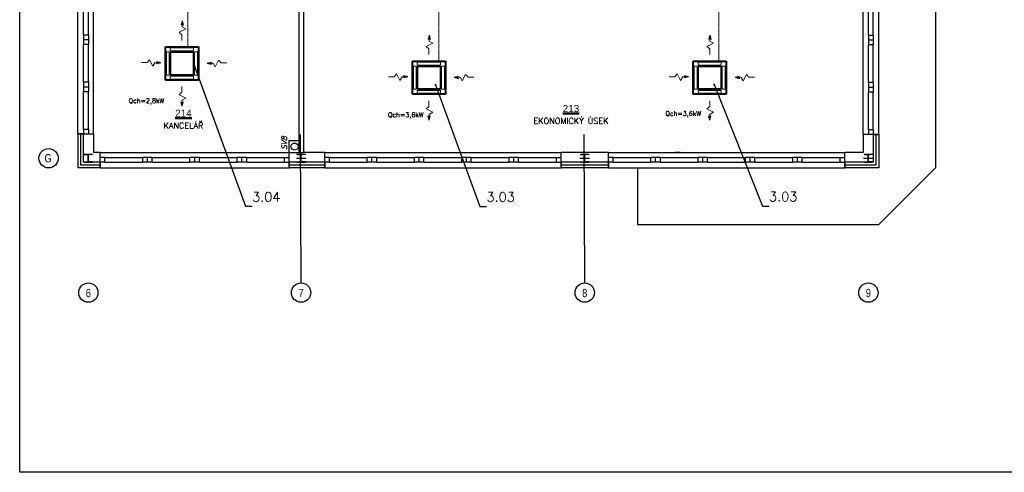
# Model space of a CAD drawing. Header units: millimetres. Extents: x 6435372 to 7248404, y 1559872 to 1886246.
# Tile 142 of 208: x 6960256 to 6981084, y 1649811 to 1659390. Entities that reach past the tile are written whole.
import ezdxf
from ezdxf.enums import TextEntityAlignment as Align

# ---------------------------------------------------------------- set-up
doc = ezdxf.new("R2010")
doc.units = ezdxf.units.MM
doc.linetypes.add('DASHDOT', pattern=[1, 0.5, -0.25, 0, -0.25])
for name, color, linetype, lineweight in [('CKPOPISM', 8, 'Continuous', 50), ('CKPOPISM_POPIS', 8, 'Continuous', 25), ('VZT', 130, 'Continuous', 40)]:
    doc.layers.add(name, color=color, linetype=linetype, lineweight=lineweight)
for name, color, linetype in [('Popisky', 7, 'Continuous'), ('Pozice', 6, 'Continuous'), ('Stavba', 152, 'Continuous'), ('VzT šipky', 7, 'Continuous')]:
    doc.layers.add(name, color=color, linetype=linetype)
doc.styles.add('ARIAL', font='arial.ttf')
doc.styles.add('KURZIVA', font='italic__.ttf')
doc.styles.add('ROMANS', font='ROMANS', dxfattribs={"height": 0.2})
doc.styles.get("Standard").update_dxf_attribs({"font": 'romans.shx'})
doc.dimstyles.new('pozice50', dxfattribs={"dimtxt": 200, "dimasz": 40, "dimexe": 20, "dimexo": 100, "dimgap": 100, "dimtad": 3, "dimjust": 3, "dimdec": 0, "dimtxsty": 'ROMANS', "dimblk": 'OBLIQUE', "dimcen": -3, "dimclrd": 7, "dimclre": 7, "dimclrt": 6, "dimadec": 0, "dimazin": 0, "dimtfac": 1, "dimtdec": 0, "dimtmove": 0, "dimatfit": 3, "dimldrblk": 'DOT', "dimfxl": 1, "dimarcsym": 0})

# ---------------------------------------------------------------- blocks, each defined once
blk = doc.blocks.new('CKBL2010716103034', base_point=(95404, 10634))
blk = doc.blocks.new('CKBL2010716103042', base_point=(89426, 10527))
blk = doc.blocks.new('_Dot')
at = {"color": 0, "lineweight": -2}
blk.add_line((-0.5, 0), (-1, 0), dxfattribs=at)
at = {"color": 0, "const_width": 0.5}
blk.add_lwpolyline([(-0.25, 0, 1), (0.25, 0, 1)], format="xyb", close=True, dxfattribs=at)
blk = doc.blocks.new('_Oblique')
at = {"color": 0, "lineweight": -2}
blk.add_line((-0.5, -0.5), (0.5, 0.5), dxfattribs=at)

msp = doc.modelspace()

# ---------------------------------------------------------------- linework, layer by layer
at = {"flags": 128}
msp.add_lwpolyline([(6960255.8, 1672085.8), (6991755.8, 1672085.8), (6991755.8, 1649810.8), (6960255.8, 1649810.8)], close=True, dxfattribs=at)
at = {"layer": 'Stavba'}
for p, q in [((6979628.1, 1664957.6), (6979628.1, 1656252.1)), ((6966158.1, 1660362.6), (6966158.1, 1656832.1)), ((6966258.1, 1660362.6), (6966258.1, 1656582.1)), ((6961488.1, 1656972.1), (6961488.1, 1659972.1)), ((6961608.1, 1659072.1), (6961608.1, 1659872.1)), ((6961708.1, 1659072.1), (6961708.1, 1659872.1)), ((6961818.1, 1656972.1), (6961818.1, 1659972.1)), ((6978098.1, 1656957.6), (6978098.1, 1659957.6)), ((6978208.1, 1659057.6), (6978208.1, 1659857.6)), ((6978308.1, 1659057.6), (6978308.1, 1659857.6)), ((6978428.1, 1656957.6), (6978428.1, 1659957.6)), ((6961608.1, 1659072.1), (6961708.1, 1659072.1)), ((6961608.1, 1659072.1), (6961608.1, 1658972.1)), ((6961608.1, 1658972.1), (6961708.1, 1658972.1)), ((6961608.1, 1658972.1), (6961608.1, 1658872.1)), ((6961708.1, 1659072.1), (6961708.1, 1658972.1)), ((6961708.1, 1658972.1), (6961708.1, 1658872.1)), ((6978308.1, 1659057.6), (6978208.1, 1659057.6)), ((6978208.1, 1659057.6), (6978208.1, 1658957.6)), ((6978308.1, 1658957.6), (6978208.1, 1658957.6)), ((6978208.1, 1658957.6), (6978208.1, 1658857.6)), ((6978308.1, 1659057.6), (6978308.1, 1658957.6)), ((6978308.1, 1658957.6), (6978308.1, 1658857.6)), ((6961608.1, 1658072.1), (6961608.1, 1658872.1)), ((6961608.1, 1658872.1), (6961708.1, 1658872.1)), ((6961708.1, 1658072.1), (6961708.1, 1658872.1)), ((6978208.1, 1658057.6), (6978208.1, 1658857.6)), ((6978308.1, 1658857.6), (6978208.1, 1658857.6)), ((6978308.1, 1658057.6), (6978308.1, 1658857.6)), ((6961608.1, 1658072.1), (6961708.1, 1658072.1)), ((6961608.1, 1658072.1), (6961608.1, 1657972.1)), ((6961608.1, 1657972.1), (6961708.1, 1657972.1)), ((6961608.1, 1657972.1), (6961608.1, 1657872.1)), ((6961708.1, 1658072.1), (6961708.1, 1657972.1)), ((6961708.1, 1657972.1), (6961708.1, 1657872.1)), ((6978308.1, 1658057.6), (6978208.1, 1658057.6)), ((6978208.1, 1658057.6), (6978208.1, 1657957.6)), ((6978308.1, 1657957.6), (6978208.1, 1657957.6)), ((6978208.1, 1657957.6), (6978208.1, 1657857.6)), ((6978308.1, 1658057.6), (6978308.1, 1657957.6)), ((6978308.1, 1657957.6), (6978308.1, 1657857.6)), ((6961608.1, 1657072.1), (6961608.1, 1657872.1)), ((6961608.1, 1657872.1), (6961708.1, 1657872.1)), ((6961708.1, 1657072.1), (6961708.1, 1657872.1)), ((6978208.1, 1657057.6), (6978208.1, 1657857.6)), ((6978308.1, 1657857.6), (6978208.1, 1657857.6)), ((6978308.1, 1657057.6), (6978308.1, 1657857.6)), ((6961608.1, 1657072.1), (6961708.1, 1657072.1)), ((6961608.1, 1657072.1), (6961608.1, 1656972.1)), ((6961708.1, 1657072.1), (6961708.1, 1656972.1)), ((6961488.1, 1656972.1), (6961818.1, 1656972.1)), ((6961608.1, 1656972.1), (6961488.1, 1656972.1)), ((6961488.1, 1656972.1), (6961488.1, 1656252.1)), ((6961548.1, 1656312.1), (6961548.1, 1656972.1)), ((6961608.1, 1656972.1), (6961708.1, 1656972.1)), ((6961608.1, 1656372.1), (6961608.1, 1656972.1)), ((6961818.1, 1656972.1), (6961818.1, 1656582.1)), ((6966208.2, 1653817.7), (6966196.1, 1656957.6)), ((6972208.2, 1653817.7), (6972196.1, 1656957.6)), ((6978098.1, 1656957.6), (6978098.1, 1656582.1)), ((6978428.1, 1656957.6), (6978098.1, 1656957.6)), ((6978308.1, 1657057.6), (6978208.1, 1657057.6)), ((6978208.1, 1657057.6), (6978208.1, 1656957.6)), ((6978308.1, 1656957.6), (6978208.1, 1656957.6)), ((6978308.1, 1657057.6), (6978308.1, 1656957.6)), ((6978308.1, 1656957.6), (6978308.1, 1656372.1)), ((6978308.1, 1656957.6), (6978428.1, 1656957.6)), ((6978368.1, 1656957.6), (6978368.1, 1656312.1)), ((6978428.1, 1656957.6), (6978428.1, 1656252.1)), ((6965958.1, 1656582.1), (6965958.1, 1656832.1)), ((6965958.1, 1656832.1), (6966158.1, 1656832.1)), ((6966158.1, 1656832.1), (6966158.1, 1656582.1)), ((6961618.1, 1656543.1), (6961798.1, 1656543.1)), ((6961618.1, 1656543.1), (6961618.1, 1656533.6)), ((6961618.1, 1656533.6), (6961690.1, 1656533.6)), ((6961705.1, 1656396.6), (6961705.1, 1656518.6)), ((6961708.1, 1656362.1), (6961708.1, 1656553.1)), ((6961711.1, 1656396.6), (6961711.1, 1656518.6)), ((6961798.1, 1656533.6), (6961726.1, 1656533.6)), ((6961798.1, 1656543.1), (6961798.1, 1656533.6)), ((6961958.1, 1656582.1), (6961818.1, 1656582.1)), ((6961958.1, 1656252.1), (6961958.1, 1656582.1)), ((6961958.1, 1656582.1), (6965958.1, 1656582.1)), ((6962058.1, 1656472.1), (6961958.1, 1656472.1)), ((6961958.1, 1656372.1), (6961958.1, 1656472.1)), ((6962058.1, 1656472.1), (6962858.1, 1656472.1)), ((6962058.1, 1656372.1), (6962058.1, 1656472.1)), ((6962958.1, 1656472.1), (6962858.1, 1656472.1)), ((6962858.1, 1656372.1), (6962858.1, 1656472.1)), ((6962958.1, 1656372.1), (6962958.1, 1656472.1)), ((6963058.1, 1656472.1), (6962958.1, 1656472.1)), ((6963058.1, 1656472.1), (6963858.1, 1656472.1)), ((6963058.1, 1656372.1), (6963058.1, 1656472.1)), ((6963958.1, 1656472.1), (6963858.1, 1656472.1)), ((6963858.1, 1656372.1), (6963858.1, 1656472.1)), ((6963958.1, 1656372.1), (6963958.1, 1656472.1)), ((6964058.1, 1656472.1), (6963958.1, 1656472.1)), ((6964058.1, 1656472.1), (6964858.1, 1656472.1)), ((6964058.1, 1656372.1), (6964058.1, 1656472.1)), ((6964958.1, 1656472.1), (6964858.1, 1656472.1)), ((6964858.1, 1656372.1), (6964858.1, 1656472.1)), ((6964958.1, 1656372.1), (6964958.1, 1656472.1)), ((6965058.1, 1656472.1), (6964958.1, 1656472.1)), ((6965058.1, 1656472.1), (6965858.1, 1656472.1)), ((6965058.1, 1656372.1), (6965058.1, 1656472.1)), ((6965858.1, 1656472.1), (6965958.1, 1656472.1)), ((6965858.1, 1656372.1), (6965858.1, 1656472.1)), ((6965958.1, 1656252.1), (6965958.1, 1656582.1)), ((6965958.1, 1656582.1), (6966158.1, 1656582.1)), ((6965958.1, 1656372.1), (6965958.1, 1656472.1)), ((6966108.1, 1656457.6), (6966308.1, 1656457.6)), ((6966118.1, 1656543.1), (6966298.1, 1656543.1)), ((6966118.1, 1656543.1), (6966118.1, 1656533.6)), ((6966118.1, 1656533.6), (6966190.1, 1656533.6)), ((6966158.1, 1656582.1), (6966258.1, 1656582.1)), ((6966205.1, 1656396.6), (6966205.1, 1656518.6)), ((6966208.1, 1656362.1), (6966208.1, 1656553.1)), ((6966211.1, 1656396.6), (6966211.1, 1656518.6)), ((6966298.1, 1656533.6), (6966226.1, 1656533.6)), ((6966708.1, 1656582.1), (6966258.1, 1656582.1)), ((6966298.1, 1656543.1), (6966298.1, 1656533.6)), ((6966708.1, 1656582.1), (6971708.1, 1656582.1)), ((6966708.1, 1656252.1), (6966708.1, 1656582.1)), ((6966808.1, 1656472.1), (6966708.1, 1656472.1)), ((6966708.1, 1656372.1), (6966708.1, 1656472.1)), ((6966808.1, 1656472.1), (6967608.1, 1656472.1)), ((6966808.1, 1656372.1), (6966808.1, 1656472.1)), ((6967708.1, 1656472.1), (6967608.1, 1656472.1)), ((6967608.1, 1656372.1), (6967608.1, 1656472.1)), ((6967708.1, 1656372.1), (6967708.1, 1656472.1)), ((6967808.1, 1656472.1), (6967708.1, 1656472.1)), ((6967808.1, 1656472.1), (6968608.1, 1656472.1)), ((6967808.1, 1656372.1), (6967808.1, 1656472.1)), ((6968708.1, 1656472.1), (6968608.1, 1656472.1)), ((6968608.1, 1656372.1), (6968608.1, 1656472.1)), ((6968708.1, 1656372.1), (6968708.1, 1656472.1)), ((6968808.1, 1656472.1), (6968708.1, 1656472.1)), ((6968808.1, 1656472.1), (6969608.1, 1656472.1)), ((6968808.1, 1656372.1), (6968808.1, 1656472.1)), ((6969708.1, 1656472.1), (6969608.1, 1656472.1)), ((6969608.1, 1656372.1), (6969608.1, 1656472.1)), ((6969708.1, 1656372.1), (6969708.1, 1656472.1)), ((6969808.1, 1656472.1), (6969708.1, 1656472.1)), ((6969808.1, 1656472.1), (6970608.1, 1656472.1)), ((6969808.1, 1656372.1), (6969808.1, 1656472.1)), ((6970708.1, 1656472.1), (6970608.1, 1656472.1)), ((6970608.1, 1656372.1), (6970608.1, 1656472.1)), ((6970708.1, 1656372.1), (6970708.1, 1656472.1)), ((6970808.1, 1656472.1), (6970708.1, 1656472.1)), ((6970808.1, 1656472.1), (6971608.1, 1656472.1)), ((6970808.1, 1656372.1), (6970808.1, 1656472.1)), ((6971608.1, 1656372.1), (6971608.1, 1656472.1)), ((6971608.1, 1656472.1), (6971708.1, 1656472.1)), ((6972708.1, 1656582.1), (6971708.1, 1656582.1)), ((6971708.1, 1656252.1), (6971708.1, 1656582.1)), ((6971708.1, 1656372.1), (6971708.1, 1656472.1)), ((6972108.1, 1656457.6), (6972308.1, 1656457.6)), ((6972118.1, 1656543.1), (6972298.1, 1656543.1)), ((6972118.1, 1656543.1), (6972118.1, 1656533.6)), ((6972118.1, 1656533.6), (6972190.1, 1656533.6)), ((6972205.1, 1656396.6), (6972205.1, 1656518.6)), ((6972208.1, 1656362.1), (6972208.1, 1656553.1)), ((6972211.1, 1656396.6), (6972211.1, 1656518.6)), ((6972298.1, 1656533.6), (6972226.1, 1656533.6)), ((6972328.1, 1656582.1), (6972228.1, 1656582.1)), ((6972298.1, 1656543.1), (6972298.1, 1656533.6)), ((6972708.1, 1656582.1), (6977708.1, 1656582.1)), ((6972708.1, 1656252.1), (6972708.1, 1656582.1)), ((6972808.1, 1656472.1), (6972708.1, 1656472.1)), ((6972708.1, 1656372.1), (6972708.1, 1656472.1)), ((6972808.1, 1656472.1), (6973608.1, 1656472.1)), ((6972808.1, 1656372.1), (6972808.1, 1656472.1)), ((6973708.1, 1656472.1), (6973608.1, 1656472.1)), ((6973608.1, 1656372.1), (6973608.1, 1656472.1)), ((6973708.1, 1656372.1), (6973708.1, 1656472.1)), ((6973808.1, 1656472.1), (6973708.1, 1656472.1)), ((6973808.1, 1656472.1), (6974608.1, 1656472.1)), ((6973808.1, 1656372.1), (6973808.1, 1656472.1)), ((6974228.1, 1656582.1), (6974128.1, 1656582.1)), ((6974708.1, 1656472.1), (6974608.1, 1656472.1)), ((6974608.1, 1656372.1), (6974608.1, 1656472.1)), ((6974708.1, 1656372.1), (6974708.1, 1656472.1)), ((6974808.1, 1656472.1), (6974708.1, 1656472.1)), ((6974808.1, 1656472.1), (6975608.1, 1656472.1)), ((6974808.1, 1656372.1), (6974808.1, 1656472.1)), ((6975708.1, 1656472.1), (6975608.1, 1656472.1)), ((6975608.1, 1656372.1), (6975608.1, 1656472.1)), ((6975708.1, 1656372.1), (6975708.1, 1656472.1)), ((6975808.1, 1656472.1), (6975708.1, 1656472.1)), ((6975808.1, 1656472.1), (6976608.1, 1656472.1)), ((6975808.1, 1656372.1), (6975808.1, 1656472.1)), ((6976708.1, 1656472.1), (6976608.1, 1656472.1)), ((6976608.1, 1656372.1), (6976608.1, 1656472.1)), ((6976708.1, 1656372.1), (6976708.1, 1656472.1)), ((6976808.1, 1656472.1), (6976708.1, 1656472.1)), ((6976808.1, 1656472.1), (6977608.1, 1656472.1)), ((6976808.1, 1656372.1), (6976808.1, 1656472.1)), ((6977608.1, 1656372.1), (6977608.1, 1656472.1)), ((6977608.1, 1656472.1), (6977708.1, 1656472.1)), ((6977708.1, 1656252.1), (6977708.1, 1656582.1)), ((6978098.1, 1656582.1), (6977708.1, 1656582.1)), ((6977708.1, 1656372.1), (6977708.1, 1656472.1)), ((6978108.1, 1656457.6), (6978308.1, 1656457.6)), ((6978118.1, 1656543.1), (6978298.1, 1656543.1)), ((6978118.1, 1656543.1), (6978118.1, 1656533.6)), ((6978118.1, 1656533.6), (6978190.1, 1656533.6)), ((6978205.1, 1656396.6), (6978205.1, 1656518.6)), ((6978208.1, 1656362.1), (6978208.1, 1656553.1)), ((6978211.1, 1656396.6), (6978211.1, 1656518.6)), ((6978298.1, 1656533.6), (6978226.1, 1656533.6)), ((6978298.1, 1656543.1), (6978298.1, 1656533.6)), ((6961958.1, 1656252.1), (6961488.1, 1656252.1)), ((6961958.1, 1656312.1), (6961548.1, 1656312.1)), ((6961958.1, 1656372.1), (6961608.1, 1656372.1)), ((6961618.1, 1656372.1), (6961618.1, 1656381.6)), ((6961618.1, 1656381.6), (6961690.1, 1656381.6)), ((6961618.1, 1656372.1), (6961798.1, 1656372.1)), ((6961798.1, 1656381.6), (6961726.1, 1656381.6)), ((6961798.1, 1656372.1), (6961798.1, 1656381.6)), ((6962058.1, 1656372.1), (6961958.1, 1656372.1)), ((6961958.1, 1656372.1), (6961958.1, 1656252.1)), ((6961958.1, 1656252.1), (6965958.1, 1656252.1)), ((6962058.1, 1656372.1), (6962858.1, 1656372.1)), ((6962958.1, 1656372.1), (6962858.1, 1656372.1)), ((6963058.1, 1656372.1), (6962958.1, 1656372.1)), ((6963058.1, 1656372.1), (6963858.1, 1656372.1)), ((6963958.1, 1656372.1), (6963858.1, 1656372.1)), ((6964058.1, 1656372.1), (6963958.1, 1656372.1)), ((6964058.1, 1656372.1), (6964858.1, 1656372.1)), ((6964958.1, 1656372.1), (6964858.1, 1656372.1)), ((6965058.1, 1656372.1), (6964958.1, 1656372.1)), ((6965058.1, 1656372.1), (6965858.1, 1656372.1)), ((6965858.1, 1656372.1), (6965958.1, 1656372.1)), ((6966708.1, 1656372.1), (6965958.1, 1656372.1)), ((6965958.1, 1656372.1), (6965958.1, 1656252.1)), ((6966708.1, 1656312.1), (6965958.1, 1656312.1)), ((6966708.1, 1656252.1), (6965958.1, 1656252.1)), ((6966118.1, 1656372.1), (6966118.1, 1656381.6)), ((6966118.1, 1656381.6), (6966190.1, 1656381.6)), ((6966118.1, 1656372.1), (6966298.1, 1656372.1)), ((6966298.1, 1656381.6), (6966226.1, 1656381.6)), ((6966298.1, 1656372.1), (6966298.1, 1656381.6)), ((6966808.1, 1656372.1), (6966708.1, 1656372.1)), ((6966708.1, 1656372.1), (6966708.1, 1656252.1)), ((6966708.1, 1656252.1), (6971708.1, 1656252.1)), ((6966808.1, 1656372.1), (6967608.1, 1656372.1)), ((6967708.1, 1656372.1), (6967608.1, 1656372.1)), ((6967808.1, 1656372.1), (6967708.1, 1656372.1)), ((6967808.1, 1656372.1), (6968608.1, 1656372.1)), ((6968708.1, 1656372.1), (6968608.1, 1656372.1)), ((6968808.1, 1656372.1), (6968708.1, 1656372.1)), ((6968808.1, 1656372.1), (6969608.1, 1656372.1)), ((6969708.1, 1656372.1), (6969608.1, 1656372.1)), ((6969808.1, 1656372.1), (6969708.1, 1656372.1)), ((6969808.1, 1656372.1), (6970608.1, 1656372.1)), ((6970708.1, 1656372.1), (6970608.1, 1656372.1)), ((6970808.1, 1656372.1), (6970708.1, 1656372.1)), ((6970808.1, 1656372.1), (6971608.1, 1656372.1)), ((6971608.1, 1656372.1), (6971708.1, 1656372.1)), ((6972708.1, 1656372.1), (6971708.1, 1656372.1)), ((6971708.1, 1656372.1), (6971708.1, 1656252.1)), ((6972708.1, 1656312.1), (6971708.1, 1656312.1)), ((6972708.1, 1656252.1), (6971708.1, 1656252.1)), ((6972118.1, 1656372.1), (6972118.1, 1656381.6)), ((6972118.1, 1656381.6), (6972190.1, 1656381.6)), ((6972118.1, 1656372.1), (6972298.1, 1656372.1)), ((6972298.1, 1656381.6), (6972226.1, 1656381.6)), ((6972298.1, 1656372.1), (6972298.1, 1656381.6)), ((6972808.1, 1656372.1), (6972708.1, 1656372.1)), ((6972708.1, 1656372.1), (6972708.1, 1656252.1)), ((6972708.1, 1656252.1), (6977708.1, 1656252.1)), ((6972808.1, 1656372.1), (6973608.1, 1656372.1)), ((6973327.1, 1656252.1), (6973327.1, 1655052.1)), ((6973708.1, 1656372.1), (6973608.1, 1656372.1)), ((6973808.1, 1656372.1), (6973708.1, 1656372.1)), ((6973808.1, 1656372.1), (6974608.1, 1656372.1)), ((6974708.1, 1656372.1), (6974608.1, 1656372.1)), ((6974808.1, 1656372.1), (6974708.1, 1656372.1)), ((6974808.1, 1656372.1), (6975608.1, 1656372.1)), ((6975708.1, 1656372.1), (6975608.1, 1656372.1)), ((6975808.1, 1656372.1), (6975708.1, 1656372.1)), ((6975808.1, 1656372.1), (6976608.1, 1656372.1)), ((6976708.1, 1656372.1), (6976608.1, 1656372.1)), ((6976808.1, 1656372.1), (6976708.1, 1656372.1)), ((6976808.1, 1656372.1), (6977608.1, 1656372.1)), ((6977608.1, 1656372.1), (6977708.1, 1656372.1)), ((6978308.1, 1656372.1), (6977708.1, 1656372.1)), ((6977708.1, 1656372.1), (6977708.1, 1656252.1)), ((6978368.1, 1656312.1), (6977708.1, 1656312.1)), ((6978428.1, 1656252.1), (6977708.1, 1656252.1)), ((6978118.1, 1656372.1), (6978118.1, 1656381.6)), ((6978118.1, 1656381.6), (6978190.1, 1656381.6)), ((6978118.1, 1656372.1), (6978298.1, 1656372.1)), ((6978298.1, 1656381.6), (6978226.1, 1656381.6)), ((6978298.1, 1656372.1), (6978298.1, 1656381.6)), ((6978427, 1655052.1), (6979628.1, 1656252.1)), ((6973327.1, 1655052.1), (6978427, 1655052.1))]:
    msp.add_line(p, q, dxfattribs=at)
for centre, radius in [((6960867.1, 1656457.6), 203.9), ((6966069.2, 1656704.1), 75), ((6961708.1, 1653613.8), 203.9), ((6966208.1, 1653613.8), 203.9), ((6972208.1, 1653613.8), 203.9), ((6978208.1, 1653613.8), 203.9)]:
    msp.add_circle(centre, radius, dxfattribs=at)
for centre, start, end in [((6961690.1, 1656518.6), 0, 90), ((6961726.1, 1656518.6), 90, 180), ((6966190.1, 1656518.6), 0, 90), ((6966226.1, 1656518.6), 90, 180), ((6972190.1, 1656518.6), 0, 90), ((6972226.1, 1656518.6), 90, 180), ((6978190.1, 1656518.6), 0, 90), ((6978226.1, 1656518.6), 90, 180), ((6961690.1, 1656396.6), 270, 0), ((6961726.1, 1656396.6), 180, 270), ((6966190.1, 1656396.6), 270, 0), ((6966226.1, 1656396.6), 180, 270), ((6972190.1, 1656396.6), 270, 0), ((6972226.1, 1656396.6), 180, 270), ((6978190.1, 1656396.6), 270, 0), ((6978226.1, 1656396.6), 180, 270)]:
    msp.add_arc(centre, 15, start, end, dxfattribs=at)
at = {"layer": 'VZT', "color": 120, "linetype": 'DASHDOT', "lineweight": 9, "ltscale": 15}
for p, q in [((6963813.9, 1659997.8), (6963813.9, 1658812.3)), ((6969119.8, 1658512.3), (6969119.8, 1659997.8)), ((6975044.1, 1659997.8), (6975044.1, 1658512.3))]:
    msp.add_line(p, q, dxfattribs=at)
at = {"layer": 'VZT'}
for p, q in [((6963338.1, 1658812.3), (6964038, 1658812.3)), ((6963338.1, 1658112.4), (6963338.1, 1658812.3)), ((6964038, 1658812.3), (6964038, 1658112.4)), ((6963443.1, 1658707.3), (6963933.1, 1658707.3)), ((6963443.1, 1658217.4), (6963443.1, 1658707.3)), ((6963933.1, 1658707.3), (6963933.1, 1658217.4)), ((6968563.5, 1658512.3), (6969263.4, 1658512.3)), ((6968563.5, 1657812.4), (6968563.5, 1658512.3)), ((6968668.5, 1658407.3), (6969158.5, 1658407.3)), ((6968668.5, 1657917.4), (6968668.5, 1658407.3)), ((6969158.5, 1658407.3), (6969158.5, 1657917.4)), ((6969263.4, 1658512.3), (6969263.4, 1657812.4)), ((6974502.1, 1658512.3), (6975202, 1658512.3)), ((6974502.1, 1657812.4), (6974502.1, 1658512.3)), ((6974607.1, 1658407.3), (6975097, 1658407.3)), ((6974607.1, 1657917.4), (6974607.1, 1658407.3)), ((6975097, 1658407.3), (6975097, 1657917.4)), ((6975202, 1658512.3), (6975202, 1657812.4)), ((6964038, 1658112.4), (6963338.1, 1658112.4)), ((6963933.1, 1658217.4), (6963443.1, 1658217.4)), ((6969158.5, 1657917.4), (6968668.5, 1657917.4)), ((6975097, 1657917.4), (6974607.1, 1657917.4)), ((6969263.4, 1657812.4), (6968563.5, 1657812.4)), ((6975202, 1657812.4), (6974502.1, 1657812.4))]:
    msp.add_line(p, q, dxfattribs=at)
at = {"layer": 'VZT', "color": 7, "lineweight": 9}
for p, q in [((6963440.6, 1658791.1), (6963440.6, 1658730.2)), ((6963932.5, 1658791.1), (6963440.6, 1658791.1)), ((6963440.6, 1658730.2), (6963932.5, 1658730.2)), ((6963932.5, 1658730.2), (6963932.5, 1658791.1)), ((6963419.7, 1658709.4), (6963358.9, 1658709.4)), ((6963358.9, 1658709.4), (6963358.9, 1658217.5)), ((6963419.7, 1658217.5), (6963419.7, 1658709.4)), ((6964014.2, 1658709.4), (6963953.3, 1658709.4)), ((6963953.3, 1658709.4), (6963953.3, 1658217.5)), ((6964014.2, 1658217.5), (6964014.2, 1658709.4)), ((6968645.1, 1658409.4), (6968584.3, 1658409.4)), ((6968584.3, 1658409.4), (6968584.3, 1657917.5)), ((6968645.1, 1657917.5), (6968645.1, 1658409.4)), ((6968666, 1658491.1), (6968666, 1658430.2)), ((6969157.9, 1658491.1), (6968666, 1658491.1)), ((6968666, 1658430.2), (6969157.9, 1658430.2)), ((6969157.9, 1658430.2), (6969157.9, 1658491.1)), ((6969239.6, 1658409.4), (6969178.7, 1658409.4)), ((6969178.7, 1658409.4), (6969178.7, 1657917.5)), ((6969239.6, 1657917.5), (6969239.6, 1658409.4)), ((6974583.7, 1658409.4), (6974522.9, 1658409.4)), ((6974522.9, 1658409.4), (6974522.9, 1657917.5)), ((6974583.7, 1657917.5), (6974583.7, 1658409.4)), ((6974604.6, 1658491.1), (6974604.6, 1658430.2)), ((6975096.5, 1658491.1), (6974604.6, 1658491.1)), ((6974604.6, 1658430.2), (6975096.5, 1658430.2)), ((6975096.5, 1658430.2), (6975096.5, 1658491.1)), ((6975178.2, 1658409.4), (6975117.3, 1658409.4)), ((6975117.3, 1658409.4), (6975117.3, 1657917.5)), ((6975178.2, 1657917.5), (6975178.2, 1658409.4)), ((6963358.9, 1658217.5), (6963419.7, 1658217.5)), ((6963440.6, 1658133.6), (6963440.6, 1658194.5)), ((6963440.6, 1658194.5), (6963932.5, 1658194.5)), ((6963932.5, 1658133.6), (6963440.6, 1658133.6)), ((6963932.5, 1658194.5), (6963932.5, 1658133.6)), ((6963953.3, 1658217.5), (6964014.2, 1658217.5)), ((6968584.3, 1657917.5), (6968645.1, 1657917.5)), ((6968666, 1657833.6), (6968666, 1657894.5)), ((6968666, 1657894.5), (6969157.9, 1657894.5)), ((6969157.9, 1657894.5), (6969157.9, 1657833.6)), ((6969178.7, 1657917.5), (6969239.6, 1657917.5)), ((6974522.9, 1657917.5), (6974583.7, 1657917.5)), ((6974604.6, 1657833.6), (6974604.6, 1657894.5)), ((6974604.6, 1657894.5), (6975096.5, 1657894.5)), ((6975096.5, 1657894.5), (6975096.5, 1657833.6)), ((6975117.3, 1657917.5), (6975178.2, 1657917.5)), ((6969157.9, 1657833.6), (6968666, 1657833.6)), ((6975096.5, 1657833.6), (6974604.6, 1657833.6))]:
    msp.add_line(p, q, dxfattribs=at)
at = {"layer": 'VzT šipky', "color": 7, "lineweight": 25}
for p, q in [((6963690.5, 1659362.3), (6963669.4, 1659272.1)), ((6963690.5, 1659362.3), (6963714.7, 1659270.7)), ((6968915.9, 1659062.3), (6968894.8, 1658972.1)), ((6968915.9, 1659062.3), (6968940.1, 1658970.7)), ((6974854.5, 1659062.3), (6974833.4, 1658972.1)), ((6974854.5, 1659062.3), (6974878.7, 1658970.7)), ((6963241.9, 1658480.2), (6963150.3, 1658456)), ((6963241.9, 1658480.2), (6963151.7, 1658501.3)), ((6964223.5, 1658472), (6964313.7, 1658493.2)), ((6964223.5, 1658472), (6964315.1, 1658447.8)), ((6968467.3, 1658180.2), (6968375.7, 1658156)), ((6968467.3, 1658180.2), (6968377.1, 1658201.3)), ((6969448.9, 1658172), (6969539.1, 1658193.2)), ((6969448.9, 1658172), (6969540.5, 1658147.8)), ((6974405.9, 1658180.2), (6974314.3, 1658156)), ((6974405.9, 1658180.2), (6974315.7, 1658201.3)), ((6975387.5, 1658172), (6975477.7, 1658193.2)), ((6975387.5, 1658172), (6975479.1, 1658147.8)), ((6963690.5, 1657562.4), (6963669.4, 1657652.5)), ((6963690.5, 1657562.4), (6963714.7, 1657654)), ((6968915.9, 1657262.4), (6968894.8, 1657352.5)), ((6968915.9, 1657262.4), (6968940.1, 1657354)), ((6974854.5, 1657262.4), (6974833.4, 1657352.5)), ((6974854.5, 1657262.4), (6974878.7, 1657354))]:
    msp.add_line(p, q, dxfattribs=at)
at = {"layer": 'VzT šipky', "color": 7, "lineweight": 0}
for p, q in [((6963690.5, 1659362.3), (6963690.5, 1659271.8)), ((6963767.9, 1659192.8), (6963629.4, 1659123.1)), ((6963690.5, 1659271.8), (6963690.5, 1659238.1)), ((6963690.5, 1659238.1), (6963767.9, 1659192.8)), ((6963629.4, 1659123.1), (6963688.1, 1659070.1)), ((6963688.1, 1659070.1), (6963688.1, 1658951.1)), ((6963688.1, 1658951.1), (6963688.1, 1658981.6)), ((6968915.9, 1659062.3), (6968915.9, 1658971.8)), ((6968915.9, 1658971.8), (6968915.9, 1658938.1)), ((6968915.9, 1658938.1), (6968993.3, 1658892.8)), ((6974854.5, 1659062.3), (6974854.5, 1658971.8)), ((6974854.5, 1658971.8), (6974854.5, 1658938.1)), ((6974854.5, 1658938.1), (6974931.9, 1658892.8)), ((6968993.3, 1658892.8), (6968854.8, 1658823.1)), ((6968854.8, 1658823.1), (6968913.5, 1658770.1)), ((6968913.5, 1658770.1), (6968913.5, 1658651.1)), ((6974931.9, 1658892.8), (6974793.4, 1658823.1)), ((6974793.4, 1658823.1), (6974852.1, 1658770.1)), ((6974852.1, 1658770.1), (6974852.1, 1658651.1)), ((6963002.6, 1658541.2), (6962949.6, 1658482.6)), ((6963072.3, 1658402.8), (6963002.6, 1658541.2)), ((6964393.1, 1658394.7), (6964462.8, 1658533.1)), ((6964462.8, 1658533.1), (6964515.8, 1658474.5)), ((6968913.5, 1658651.1), (6968913.5, 1658681.6)), ((6974852.1, 1658651.1), (6974852.1, 1658681.6)), ((6962949.6, 1658482.6), (6962830.6, 1658482.6)), ((6962830.6, 1658482.6), (6962861.2, 1658482.6)), ((6963117.6, 1658480.2), (6963072.3, 1658402.8)), ((6963151.3, 1658480.2), (6963117.6, 1658480.2)), ((6963241.9, 1658480.2), (6963151.3, 1658480.2)), ((6964223.5, 1658472), (6964314.1, 1658472)), ((6964314.1, 1658472), (6964347.8, 1658472)), ((6964347.8, 1658472), (6964393.1, 1658394.7)), ((6964515.8, 1658474.5), (6964634.8, 1658474.5)), ((6964634.8, 1658474.5), (6964604.2, 1658474.5)), ((6968175, 1658182.6), (6968056, 1658182.6)), ((6968056, 1658182.6), (6968086.6, 1658182.6)), ((6968228, 1658241.2), (6968175, 1658182.6)), ((6968297.7, 1658102.8), (6968228, 1658241.2)), ((6968343, 1658180.2), (6968297.7, 1658102.8)), ((6968376.7, 1658180.2), (6968343, 1658180.2)), ((6968467.3, 1658180.2), (6968376.7, 1658180.2)), ((6969448.9, 1658172), (6969539.5, 1658172)), ((6969539.5, 1658172), (6969573.2, 1658172)), ((6969573.2, 1658172), (6969618.5, 1658094.7)), ((6969618.5, 1658094.7), (6969688.2, 1658233.1)), ((6969688.2, 1658233.1), (6969741.2, 1658174.5)), ((6969741.2, 1658174.5), (6969860.2, 1658174.5)), ((6969860.2, 1658174.5), (6969829.6, 1658174.5)), ((6974113.6, 1658182.6), (6973994.6, 1658182.6)), ((6973994.6, 1658182.6), (6974025.2, 1658182.6)), ((6974166.6, 1658241.2), (6974113.6, 1658182.6)), ((6974236.3, 1658102.8), (6974166.6, 1658241.2)), ((6974281.6, 1658180.2), (6974236.3, 1658102.8)), ((6974315.3, 1658180.2), (6974281.6, 1658180.2)), ((6974405.9, 1658180.2), (6974315.3, 1658180.2)), ((6975387.5, 1658172), (6975478.1, 1658172)), ((6975478.1, 1658172), (6975511.8, 1658172)), ((6975511.8, 1658172), (6975557.1, 1658094.7)), ((6975557.1, 1658094.7), (6975626.8, 1658233.1)), ((6975626.8, 1658233.1), (6975679.8, 1658174.5)), ((6975679.8, 1658174.5), (6975798.8, 1658174.5)), ((6975798.8, 1658174.5), (6975768.2, 1658174.5)), ((6963688.1, 1657854.6), (6963688.1, 1657973.6)), ((6963688.1, 1657973.6), (6963688.1, 1657943.1)), ((6963629.4, 1657801.6), (6963688.1, 1657854.6)), ((6963767.9, 1657731.9), (6963629.4, 1657801.6)), ((6963690.5, 1657686.6), (6963767.9, 1657731.9)), ((6963690.5, 1657652.9), (6963690.5, 1657686.6)), ((6963690.5, 1657562.4), (6963690.5, 1657652.9)), ((6968854.8, 1657501.6), (6968913.5, 1657554.6)), ((6968993.3, 1657431.9), (6968854.8, 1657501.6)), ((6968913.5, 1657554.6), (6968913.5, 1657673.6)), ((6968913.5, 1657673.6), (6968913.5, 1657643.1)), ((6974793.4, 1657501.6), (6974852.1, 1657554.6)), ((6974931.9, 1657431.9), (6974793.4, 1657501.6)), ((6974852.1, 1657554.6), (6974852.1, 1657673.6)), ((6974852.1, 1657673.6), (6974852.1, 1657643.1)), ((6968915.9, 1657386.6), (6968993.3, 1657431.9)), ((6968915.9, 1657352.9), (6968915.9, 1657386.6)), ((6968915.9, 1657262.4), (6968915.9, 1657352.9)), ((6974854.5, 1657386.6), (6974931.9, 1657431.9)), ((6974854.5, 1657352.9), (6974854.5, 1657386.6)), ((6974854.5, 1657262.4), (6974854.5, 1657352.9))]:
    msp.add_line(p, q, dxfattribs=at)

# ---------------------------------------------------------------- block references
at = {"layer": 'CKPOPISM'}
ref = msp.add_blockref('CKBL2010716103042', (6963720, 1657085.2), dxfattribs=dict(at, xscale=0.5, yscale=0.5, zscale=0.5))
ref.add_attrib('JMENO', 'KANCELÁŘ', dxfattribs={"layer": 'CKPOPISM_POPIS', "height": 125}).set_placement((6963720, 1657085.2), align=Align.CENTER)
ref.add_attrib('CISLO', '%%U214', dxfattribs={"height": 150, "style": 'ARIAL'}).set_placement((6963720, 1657335.2), align=Align.CENTER)
ref = msp.add_blockref('CKBL2010716103034', (6971917.5, 1657184.7), dxfattribs=dict(at, xscale=0.5, yscale=0.5, zscale=0.5))
ref.add_attrib('JMENO', 'EKONOMICKÝ ÚSEK', dxfattribs={"layer": 'CKPOPISM_POPIS', "height": 125}).set_placement((6971917.5, 1657184.7), align=Align.CENTER)
ref.add_attrib('CISLO', '%%U213', dxfattribs={"height": 150, "style": 'ARIAL'}).set_placement((6971917.5, 1657434.7), align=Align.CENTER)

# ---------------------------------------------------------------- texts
at = {"layer": 'Popisky', "char_height": 100, "width": 885.604, "attachment_point": 1, "style": 'ROMANS'}
for s, insert in [('{Qch=2,8kW}', (6962561, 1657724.2)), ('{Qch=3,6kW}', (6968047.7, 1657427.2)), ('{Qch=3,6kW}', (6973915.8, 1657455.1))]:
    msp.add_mtext(s, dxfattribs=dict(at, insert=insert))
at = {"layer": 'Pozice', "color": 6, "char_height": 200, "attachment_point": 7, "style": 'ROMANS'}
for s, insert, width in [('3.03', (6976105.9, 1655545.4), 246.002), ('3.04', (6965172.8, 1655540.6), 152.013), ('3.03', (6970130.6, 1655536.3), 447.31)]:
    msp.add_mtext(s, dxfattribs=dict(at, insert=insert, width=width))
at = {"layer": 'Stavba', "style": 'KURZIVA'}
msp.add_text('SV8', height=115, rotation=90, dxfattribs=at).set_placement((6965909.2, 1656633.3))
at = {"layer": 'Stavba', "style": 'ARIAL', "width": 0.8}
for s, p in [('G', (6960855.5, 1656457.6)), ('6', (6961708.1, 1653605.3)), ('7', (6966208.1, 1653605.3)), ('8', (6972208.1, 1653605.3)), ('9', (6978208.1, 1653605.3))]:
    msp.add_text(s, height=175, dxfattribs=at).set_placement(p, align=Align.MIDDLE)

# ---------------------------------------------------------------- leaders
at = {"layer": 'Pozice', "annotation_type": 0, "has_hookline": 1, "hookline_direction": 0}
for points in [[(6963933.1, 1658462.3), (6965032.8, 1655440.6), (6965072.8, 1655440.6)], [(6969051.4, 1658011.4), (6969990.6, 1655436.3), (6970030.6, 1655436.3)], [(6974945, 1658017.4), (6975965.9, 1655445.4), (6976005.9, 1655445.4)]]:
    msp.add_leader(points, dimstyle='pozice50', override={"dimtad": 1}, dxfattribs=at)

doc.saveas('drawing.dxf')
